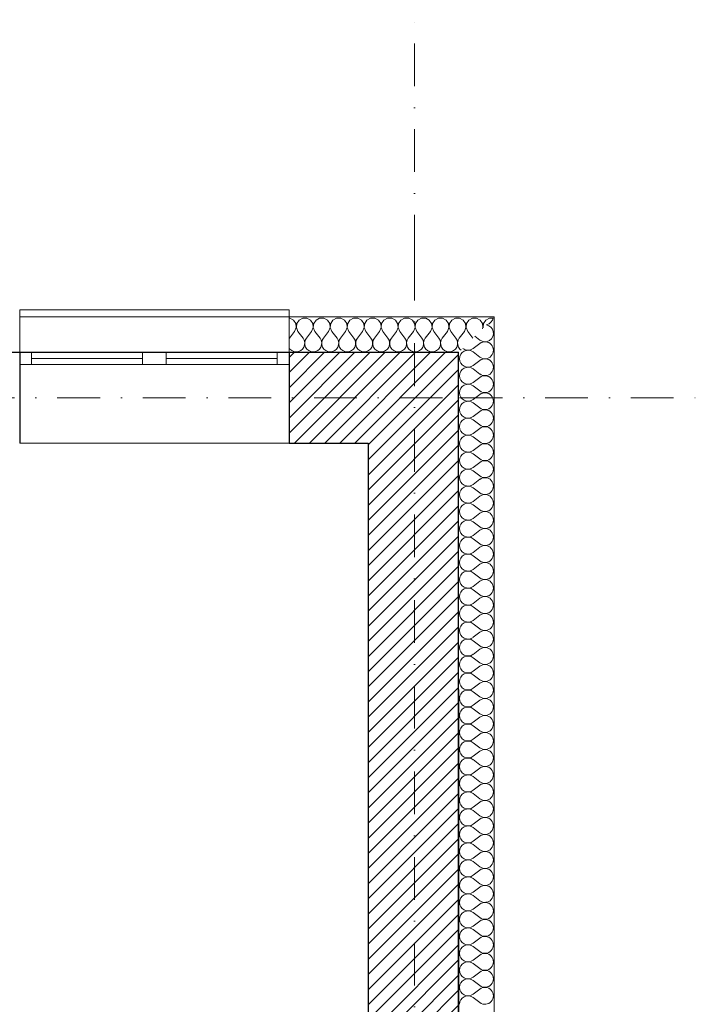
# Model space of a CAD drawing. Header units: millimetres. Extents: x 172139 to 266886, y 98118 to 138225.
# Tile 121 of 123: x 249051 to 251901, y 118786 to 122925. Entities that reach past the tile are written whole.
import ezdxf

# ---------------------------------------------------------------- set-up
doc = ezdxf.new("R2010")
doc.units = ezdxf.units.MM
doc.header["$MEASUREMENT"] = 0
doc.linetypes.add('Kropki i Kreski', pattern=[360, 180, -90, 0, -90])
for name, color, linetype in [('Konstrukcja - Siatki mod', 7, 'Continuous'), ('KR_INW', 7, 'Continuous'), ('NAPIS_SODON', 7, 'Continuous')]:
    doc.layers.add(name, color=color, linetype=linetype)
doc.layers.add('Konstrukcja - Siatki mod_Nr_pióra__48', color=7, linetype='Continuous', lineweight=15, true_color=0xa80f02)
doc.layers.add('KR_INW_Nr_pióra__102', color=7, linetype='Continuous', lineweight=5, true_color=0xcccccc)
for name, color, linetype, lineweight in [('KR_INW_Nr_pióra__101', 252, 'Continuous', 5), ('KR_INW_Nr_pióra__27', 7, 'Continuous', 25), ('KR_INW_Nr_pióra__47', 7, 'Continuous', 15), ('NAPIS_SODON_Nr_pióra__1', 7, 'Continuous', 13), ('Okna ArchiCADa_Nr_pióra__1', 7, 'Continuous', 13)]:
    doc.layers.add(name, color=color, linetype=linetype, lineweight=lineweight)
pattern_1 = [(45, (0, 0), (-31.819804, 31.819804), [])]

# ---------------------------------------------------------------- blocks, each defined once
blk = doc.blocks.new('Strop_1', base_point=(179225, 121523.3))
at = {"layer": 'NAPIS_SODON_Nr_pióra__1', "linetype": 'Continuous', "flags": 128}
blk.add_lwpolyline([(179225, 121523.3), (179225.9, 107003.8), (250898.3, 107008.3), (250897.4, 121527.8)], close=True, dxfattribs=at)
blk = doc.blocks.new('*X214')
at = {"layer": 'KR_INW_Nr_pióra__102', "linetype": 'Continuous'}
for p, q in [((250986.7, 121578.6), (250965.9, 121594.1)), ((250986.7, 121564.3), (250958.1, 121542.9)), ((250986.7, 121507.1), (250958.1, 121528.6)), ((250986.7, 121492.9), (250958.1, 121471.4)), ((250986.7, 121435.7), (250958.1, 121457.1)), ((250986.7, 121421.4), (250958.1, 121400)), ((250986.7, 121364.3), (250958.1, 121385.7)), ((250986.7, 121350), (250958.1, 121328.6)), ((250986.7, 121292.9), (250958.1, 121314.3)), ((250986.7, 121278.6), (250958.1, 121257.1)), ((250986.7, 121221.4), (250958.1, 121242.9)), ((250986.7, 121207.1), (250958.1, 121185.7)), ((250986.7, 121150), (250958.1, 121171.4)), ((250986.7, 121135.7), (250958.1, 121114.3)), ((250986.7, 121078.6), (250958.1, 121100)), ((250986.7, 121064.3), (250958.1, 121042.9)), ((250986.7, 121007.1), (250958.1, 121028.6)), ((250986.7, 120992.9), (250958.1, 120971.4)), ((250986.7, 120935.7), (250958.1, 120957.1)), ((250986.7, 120921.4), (250958.1, 120900)), ((250986.7, 120864.3), (250958.1, 120885.7)), ((250986.7, 120850), (250958.1, 120828.6)), ((250986.7, 120792.9), (250958.1, 120814.3)), ((250986.7, 120778.6), (250958.1, 120757.1)), ((250986.7, 120721.4), (250958.1, 120742.9)), ((250986.7, 120707.1), (250958.1, 120685.7)), ((250986.7, 120650), (250958.1, 120671.4)), ((250986.7, 120635.7), (250958.1, 120614.3)), ((250986.7, 120578.6), (250958.1, 120600)), ((250986.7, 120564.3), (250958.1, 120542.9)), ((250986.7, 120507.1), (250958.1, 120528.6)), ((250986.7, 120492.9), (250958.1, 120471.4)), ((250986.7, 120435.7), (250958.1, 120457.1)), ((250986.7, 120421.4), (250958.1, 120400)), ((250986.7, 120364.3), (250958.1, 120385.7)), ((250986.7, 120350), (250958.1, 120328.6)), ((250986.7, 120292.9), (250958.1, 120314.3)), ((250986.7, 120278.6), (250958.1, 120257.1)), ((250986.7, 120221.4), (250958.1, 120242.9)), ((250986.7, 120207.1), (250958.1, 120185.7)), ((250986.7, 120150), (250958.1, 120171.4)), ((250986.7, 120135.7), (250958.1, 120114.3)), ((250986.7, 120078.6), (250958.1, 120100)), ((250986.7, 120064.3), (250958.1, 120042.9)), ((250986.7, 120007.1), (250958.1, 120028.6)), ((250986.7, 119992.9), (250958.1, 119971.4)), ((250986.7, 119935.7), (250958.1, 119957.1)), ((250986.7, 119921.4), (250958.1, 119900)), ((250986.7, 119864.3), (250958.1, 119885.7)), ((250986.7, 119850), (250958.1, 119828.6)), ((250986.7, 119792.9), (250958.1, 119814.3)), ((250986.7, 119778.6), (250958.1, 119757.1)), ((250986.7, 119721.4), (250958.1, 119742.9)), ((250986.7, 119707.1), (250958.1, 119685.7)), ((250986.7, 119650), (250958.1, 119671.4)), ((250986.7, 119635.7), (250958.1, 119614.3)), ((250986.7, 119578.6), (250958.1, 119600)), ((250986.7, 119564.3), (250958.1, 119542.9)), ((250986.7, 119507.1), (250958.1, 119528.6)), ((250986.7, 119492.9), (250958.1, 119471.4)), ((250986.7, 119435.7), (250958.1, 119457.1)), ((250986.7, 119421.4), (250958.1, 119400)), ((250986.7, 119364.3), (250958.1, 119385.7)), ((250986.7, 119350), (250958.1, 119328.6)), ((250986.7, 119292.9), (250958.1, 119314.3)), ((250986.7, 119278.6), (250958.1, 119257.1)), ((250986.7, 119221.4), (250958.1, 119242.9)), ((250986.7, 119207.1), (250958.1, 119185.7)), ((250986.7, 119150), (250958.1, 119171.4)), ((250986.7, 119135.7), (250958.1, 119114.3)), ((250986.7, 119078.6), (250958.1, 119100)), ((250986.7, 119064.3), (250958.1, 119042.9)), ((250986.7, 119007.1), (250958.1, 119028.6)), ((250986.7, 118992.9), (250958.1, 118971.4)), ((250986.7, 118935.7), (250958.1, 118957.1)), ((250986.7, 118921.4), (250958.1, 118900)), ((250986.7, 118864.3), (250958.1, 118885.7)), ((250986.7, 118850), (250958.1, 118828.6)), ((250986.7, 118792.9), (250958.1, 118814.3))]:
    blk.add_line(p, q, dxfattribs=at)
for centre, start, end in [((251008.1, 121678.6), 281.7992, 348.2008), ((251008.1, 121607.1), 233.1301, 80.2718), ((250936.7, 121571.4), 232.4494, 306.8699), ((251008.1, 121535.7), 233.1301, 126.8699), ((250936.7, 121500), 53.1301, 180), ((250936.7, 121500), 180, 306.8699), ((251008.1, 121464.3), 233.1301, 126.8699), ((250936.7, 121428.6), 53.1301, 180), ((250936.7, 121428.6), 180, 306.8699), ((251008.1, 121392.9), 233.1301, 126.8699), ((250936.7, 121357.1), 53.1301, 180), ((250936.7, 121357.1), 180, 306.8699), ((251008.1, 121321.4), 233.1301, 126.8699), ((250936.7, 121285.7), 53.1301, 180), ((250936.7, 121285.7), 180, 306.8699), ((250936.7, 121214.3), 53.1301, 180), ((251008.1, 121250), 233.1301, 126.8699), ((250936.7, 121214.3), 180, 306.8699), ((251008.1, 121178.6), 233.1301, 126.8699), ((250936.7, 121142.9), 53.1301, 180), ((250936.7, 121142.9), 180, 306.8699), ((251008.1, 121107.1), 233.1301, 126.8699), ((250936.7, 121071.4), 53.1301, 180), ((250936.7, 121071.4), 180, 306.8699), ((251008.1, 121035.7), 233.1301, 126.8699), ((250936.7, 121000), 53.1301, 180), ((250936.7, 121000), 180, 306.8699), ((250936.7, 120928.6), 53.1301, 180), ((251008.1, 120964.3), 233.1301, 126.8699), ((250936.7, 120928.6), 180, 306.8699), ((251008.1, 120892.9), 233.1301, 126.8699), ((250936.7, 120857.1), 53.1301, 180), ((250936.7, 120857.1), 180, 306.8699), ((251008.1, 120821.4), 233.1301, 126.8699), ((250936.7, 120785.7), 53.1301, 180), ((250936.7, 120785.7), 180, 306.8699), ((251008.1, 120750), 233.1301, 126.8699), ((250936.7, 120714.3), 53.1301, 180), ((250936.7, 120714.3), 180, 306.8699), ((251008.1, 120678.6), 233.1301, 126.8699), ((250936.7, 120642.9), 53.1301, 180), ((250936.7, 120642.9), 180, 306.8699), ((251008.1, 120607.1), 233.1301, 126.8699), ((250936.7, 120571.4), 53.1301, 180), ((250936.7, 120571.4), 180, 306.8699), ((251008.1, 120535.7), 233.1301, 126.8699), ((250936.7, 120500), 53.1301, 180), ((250936.7, 120500), 180, 306.8699), ((250936.7, 120428.6), 53.1301, 180), ((251008.1, 120464.3), 233.1301, 126.8699), ((250936.7, 120428.6), 180, 306.8699), ((251008.1, 120392.9), 233.1301, 126.8699), ((250936.7, 120357.1), 53.1301, 180), ((250936.7, 120357.1), 180, 306.8699), ((251008.1, 120321.4), 233.1301, 126.8699), ((250936.7, 120285.7), 53.1301, 180), ((250936.7, 120285.7), 180, 306.8699), ((251008.1, 120250), 233.1301, 126.8699), ((250936.7, 120214.3), 53.1301, 180), ((250936.7, 120214.3), 180, 306.8699), ((250936.7, 120142.9), 53.1301, 180), ((251008.1, 120178.6), 233.1301, 126.8699), ((250936.7, 120142.9), 180, 306.8699), ((251008.1, 120107.1), 233.1301, 126.8699), ((250936.7, 120071.4), 53.1301, 180), ((250936.7, 120071.4), 180, 306.8699), ((251008.1, 120035.7), 233.1301, 126.8699), ((250936.7, 120000), 53.1301, 180), ((250936.7, 120000), 180, 306.8699), ((251008.1, 119964.3), 233.1301, 126.8699), ((250936.7, 119928.6), 53.1301, 180), ((250936.7, 119928.6), 180, 306.8699), ((251008.1, 119892.9), 233.1301, 126.8699), ((250936.7, 119857.1), 53.1301, 180), ((250936.7, 119857.1), 180, 306.8699), ((251008.1, 119821.4), 233.1301, 126.8699), ((250936.7, 119785.7), 53.1301, 180), ((250936.7, 119785.7), 180, 306.8699), ((251008.1, 119750), 233.1301, 126.8699), ((250936.7, 119714.3), 53.1301, 180), ((250936.7, 119714.3), 180, 306.8699), ((250936.7, 119642.9), 53.1301, 180), ((251008.1, 119678.6), 233.1301, 126.8699), ((250936.7, 119642.9), 180, 306.8699), ((251008.1, 119607.1), 233.1301, 126.8699), ((250936.7, 119571.4), 53.1301, 180), ((250936.7, 119571.4), 180, 306.8699), ((251008.1, 119535.7), 233.1301, 126.8699), ((250936.7, 119500), 53.1301, 180), ((250936.7, 119500), 180, 306.8699), ((251008.1, 119464.3), 233.1301, 126.8699), ((250936.7, 119428.6), 53.1301, 180), ((250936.7, 119428.6), 180, 306.8699), ((251008.1, 119392.9), 233.1301, 126.8699), ((250936.7, 119357.1), 53.1301, 180), ((250936.7, 119357.1), 180, 306.8699), ((251008.1, 119321.4), 233.1301, 126.8699), ((250936.7, 119285.7), 53.1301, 180), ((250936.7, 119285.7), 180, 306.8699), ((251008.1, 119250), 233.1301, 126.8699), ((250936.7, 119214.3), 53.1301, 180), ((250936.7, 119214.3), 180, 306.8699), ((251008.1, 119178.6), 233.1301, 126.8699), ((250936.7, 119142.9), 53.1301, 180), ((250936.7, 119142.9), 180, 306.8699), ((251008.1, 119107.1), 233.1301, 126.8699), ((250936.7, 119071.4), 53.1301, 180), ((250936.7, 119071.4), 180, 306.8699), ((251008.1, 119035.7), 233.1301, 126.8699), ((250936.7, 119000), 53.1301, 180), ((250936.7, 119000), 180, 306.8699), ((251008.1, 118964.3), 233.1301, 126.8699), ((250936.7, 118928.6), 53.1301, 180), ((250936.7, 118928.6), 180, 306.8699), ((250936.7, 118857.1), 53.1301, 180), ((251008.1, 118892.9), 233.1301, 126.8699), ((250936.7, 118857.1), 180, 306.8699), ((251008.1, 118821.4), 233.1301, 126.8699), ((250936.7, 118785.7), 53.1301, 180)]:
    blk.add_arc(centre, 35.7, start, end, dxfattribs=at)
blk = doc.blocks.new('Ściana_4', base_point=(251047.4, 121675.6))
at = {"layer": 'KR_INW_Nr_pióra__101', "linetype": 'Continuous'}
h = blk.add_hatch(dxfattribs=at)
h.set_pattern_fill('Cegła_licówka', color=256, style=0, pattern_type=2)
h.set_pattern_definition(pattern_1)
h.paths.add_polyline_path([(250897.4, 107005.1), (250897.4, 121525.6), (250517.4, 121145.6), (250517.4, 107385.1)])
at = {"layer": 'KR_INW_Nr_pióra__27', "linetype": 'Continuous'}
blk.add_line((250897.4, 107005.1), (250897.4, 121525.6), dxfattribs=at)
at = {"layer": 'KR_INW_Nr_pióra__27', "linetype": 'Continuous', "flags": 128}
blk.add_lwpolyline([(250517.4, 121145.6), (250517.4, 115577.2)], dxfattribs=at)
at = {"layer": 'KR_INW_Nr_pióra__47', "linetype": 'Continuous', "flags": 128}
blk.add_lwpolyline([(251047.4, 106855.1), (251047.4, 121675.6)], dxfattribs=at)
at = {"layer": 'KR_INW'}
blk.add_blockref('*X214', (0, 0), dxfattribs=at)
blk = doc.blocks.new('*X249')
at = {"layer": 'KR_INW_Nr_pióra__102', "linetype": 'Continuous'}
for p, q in [((250187.3, 121670.9), (250184.4, 121670.9)), ((250202.6, 121662.7), (250187.3, 121670.9)), ((250241.3, 121670.9), (250226, 121662.7)), ((250258.7, 121670.9), (250241.3, 121670.9)), ((250274, 121662.7), (250258.7, 121670.9)), ((250312.7, 121670.9), (250297.4, 121662.7)), ((250330.1, 121670.9), (250312.7, 121670.9)), ((250345.5, 121662.7), (250330.1, 121670.9)), ((250384.2, 121670.9), (250368.8, 121662.7)), ((250401.6, 121670.9), (250384.2, 121670.9)), ((250416.9, 121662.7), (250401.6, 121670.9)), ((250455.6, 121670.9), (250440.3, 121662.7)), ((250473, 121670.9), (250455.6, 121670.9)), ((250488.3, 121662.7), (250473, 121670.9)), ((250527, 121670.9), (250511.7, 121662.7)), ((250544.4, 121670.9), (250527, 121670.9)), ((250559.7, 121662.7), (250544.4, 121670.9)), ((250598.4, 121670.9), (250583.1, 121662.7)), ((250615.8, 121670.9), (250598.4, 121670.9)), ((250631.2, 121662.7), (250615.8, 121670.9)), ((250669.9, 121670.9), (250654.5, 121662.7)), ((250687.3, 121670.9), (250669.9, 121670.9)), ((250702.6, 121662.7), (250687.3, 121670.9)), ((250741.3, 121670.9), (250726, 121662.7)), ((250758.7, 121670.9), (250741.3, 121670.9)), ((250774, 121662.7), (250758.7, 121670.9)), ((250812.7, 121670.9), (250797.4, 121662.7)), ((250830.1, 121670.9), (250812.7, 121670.9)), ((250845.5, 121662.7), (250830.1, 121670.9)), ((250884.2, 121670.9), (250868.8, 121662.7)), ((250901.6, 121670.9), (250884.2, 121670.9)), ((250916.9, 121662.7), (250901.6, 121670.9)), ((250955.6, 121670.9), (250940.3, 121662.7)), ((250973, 121670.9), (250955.6, 121670.9)), ((250988.3, 121662.7), (250973, 121670.9)), ((251027, 121670.9), (251011.7, 121662.7)), ((251042.7, 121670.9), (251027, 121670.9)), ((250212.2, 121648.2), (250202.6, 121662.7)), ((250207.1, 121614.9), (250213.9, 121630.9)), ((250213.9, 121630.9), (250212.2, 121648.2)), ((250216.3, 121648.2), (250214.7, 121630.9)), ((250214.7, 121630.9), (250221.4, 121614.9)), ((250226, 121662.7), (250216.3, 121648.2)), ((250283.7, 121648.2), (250274, 121662.7)), ((250278.6, 121614.9), (250285.3, 121630.9)), ((250285.3, 121630.9), (250283.7, 121648.2)), ((250287.8, 121648.2), (250286.1, 121630.9)), ((250286.1, 121630.9), (250292.9, 121614.9)), ((250297.4, 121662.7), (250287.8, 121648.2)), ((250355.1, 121648.2), (250345.5, 121662.7)), ((250350, 121614.9), (250356.7, 121630.9)), ((250356.7, 121630.9), (250355.1, 121648.2)), ((250359.2, 121648.2), (250357.6, 121630.9)), ((250357.6, 121630.9), (250364.3, 121614.9)), ((250368.8, 121662.7), (250359.2, 121648.2)), ((250426.5, 121648.2), (250416.9, 121662.7)), ((250421.4, 121614.9), (250428.2, 121630.9)), ((250428.2, 121630.9), (250426.5, 121648.2)), ((250430.6, 121648.2), (250429, 121630.9)), ((250429, 121630.9), (250435.7, 121614.9)), ((250440.3, 121662.7), (250430.6, 121648.2)), ((250497.9, 121648.2), (250488.3, 121662.7)), ((250492.9, 121614.9), (250499.6, 121630.9)), ((250499.6, 121630.9), (250497.9, 121648.2)), ((250502.1, 121648.2), (250500.4, 121630.9)), ((250500.4, 121630.9), (250507.1, 121614.9)), ((250511.7, 121662.7), (250502.1, 121648.2)), ((250569.4, 121648.2), (250559.7, 121662.7)), ((250564.3, 121614.9), (250571, 121630.9)), ((250571, 121630.9), (250569.4, 121648.2)), ((250573.5, 121648.2), (250571.8, 121630.9)), ((250571.8, 121630.9), (250578.6, 121614.9)), ((250583.1, 121662.7), (250573.5, 121648.2)), ((250640.8, 121648.2), (250631.2, 121662.7)), ((250635.7, 121614.9), (250642.4, 121630.9)), ((250642.4, 121630.9), (250640.8, 121648.2)), ((250644.9, 121648.2), (250643.3, 121630.9)), ((250643.3, 121630.9), (250650, 121614.9)), ((250654.5, 121662.7), (250644.9, 121648.2)), ((250712.2, 121648.2), (250702.6, 121662.7)), ((250707.1, 121614.9), (250713.9, 121630.9)), ((250713.9, 121630.9), (250712.2, 121648.2)), ((250716.3, 121648.2), (250714.7, 121630.9)), ((250714.7, 121630.9), (250721.4, 121614.9)), ((250726, 121662.7), (250716.3, 121648.2)), ((250783.7, 121648.2), (250774, 121662.7)), ((250778.6, 121614.9), (250785.3, 121630.9)), ((250785.3, 121630.9), (250783.7, 121648.2)), ((250787.8, 121648.2), (250786.1, 121630.9)), ((250786.1, 121630.9), (250792.9, 121614.9)), ((250797.4, 121662.7), (250787.8, 121648.2)), ((250855.1, 121648.2), (250845.5, 121662.7)), ((250850, 121614.9), (250856.7, 121630.9)), ((250856.7, 121630.9), (250855.1, 121648.2)), ((250859.2, 121648.2), (250857.6, 121630.9)), ((250857.6, 121630.9), (250864.3, 121614.9)), ((250868.8, 121662.7), (250859.2, 121648.2)), ((250926.5, 121648.2), (250916.9, 121662.7)), ((250921.4, 121614.9), (250928.2, 121630.9)), ((250928.2, 121630.9), (250926.5, 121648.2)), ((250930.6, 121648.2), (250929, 121630.9)), ((250929, 121630.9), (250935.7, 121614.9)), ((250940.3, 121662.7), (250930.6, 121648.2)), ((250997.9, 121648.2), (250988.3, 121662.7)), ((250997.3, 121625.6), (250999.6, 121630.9)), ((250999.6, 121630.9), (250997.9, 121648.2)), ((251002.1, 121648.2), (251000.4, 121630.9)), ((251000.4, 121630.9), (251001.1, 121629.3)), ((251011.7, 121662.7), (251002.1, 121648.2)), ((250185.7, 121586.3), (250184.4, 121583.9)), ((250207.1, 121614.9), (250185.7, 121586.3)), ((250221.4, 121614.9), (250242.9, 121586.3)), ((250247.6, 121577.7), (250242.9, 121586.3)), ((250257.1, 121586.3), (250252.4, 121577.7)), ((250278.6, 121614.9), (250257.1, 121586.3)), ((250292.9, 121614.9), (250314.3, 121586.3)), ((250319.1, 121577.7), (250314.3, 121586.3)), ((250328.6, 121586.3), (250323.8, 121577.7)), ((250350, 121614.9), (250328.6, 121586.3)), ((250364.3, 121614.9), (250385.7, 121586.3)), ((250390.5, 121577.7), (250385.7, 121586.3)), ((250400, 121586.3), (250395.2, 121577.7)), ((250421.4, 121614.9), (250400, 121586.3)), ((250435.7, 121614.9), (250457.1, 121586.3)), ((250461.9, 121577.7), (250457.1, 121586.3)), ((250471.4, 121586.3), (250466.7, 121577.7)), ((250492.9, 121614.9), (250471.4, 121586.3)), ((250507.1, 121614.9), (250528.6, 121586.3)), ((250533.3, 121577.7), (250528.6, 121586.3)), ((250542.9, 121586.3), (250538.1, 121577.7)), ((250564.3, 121614.9), (250542.9, 121586.3)), ((250578.6, 121614.9), (250600, 121586.3)), ((250604.8, 121577.7), (250600, 121586.3)), ((250614.3, 121586.3), (250609.5, 121577.7)), ((250635.7, 121614.9), (250614.3, 121586.3)), ((250650, 121614.9), (250671.4, 121586.3)), ((250676.2, 121577.7), (250671.4, 121586.3)), ((250685.7, 121586.3), (250680.9, 121577.7)), ((250707.1, 121614.9), (250685.7, 121586.3)), ((250721.4, 121614.9), (250742.9, 121586.3)), ((250747.6, 121577.7), (250742.9, 121586.3)), ((250757.1, 121586.3), (250752.4, 121577.7)), ((250778.6, 121614.9), (250757.1, 121586.3)), ((250792.9, 121614.9), (250814.3, 121586.3)), ((250819.1, 121577.7), (250814.3, 121586.3)), ((250828.6, 121586.3), (250823.8, 121577.7)), ((250850, 121614.9), (250828.6, 121586.3)), ((250864.3, 121614.9), (250885.7, 121586.3)), ((250890.5, 121577.7), (250885.7, 121586.3)), ((250900, 121586.3), (250895.2, 121577.7)), ((250921.4, 121614.9), (250900, 121586.3)), ((250935.7, 121614.9), (250957.1, 121586.3)), ((250957.5, 121585.7), (250957.1, 121586.3)), ((250184.4, 121545.9), (250187.9, 121540.8)), ((250187.9, 121540.8), (250195.5, 121534.5)), ((250233.1, 121534.5), (250240.6, 121540.8)), ((250240.6, 121540.8), (250246.2, 121548.9)), ((250246.2, 121548.9), (250249.4, 121558.2)), ((250249.9, 121568.1), (250247.6, 121577.7)), ((250249.4, 121558.2), (250249.9, 121568.1)), ((250252.4, 121577.7), (250250.1, 121568.1)), ((250250.1, 121568.1), (250250.6, 121558.2)), ((250250.6, 121558.2), (250253.8, 121548.9)), ((250253.8, 121548.9), (250259.4, 121540.8)), ((250259.4, 121540.8), (250266.9, 121534.5)), ((250304.5, 121534.5), (250312.1, 121540.8)), ((250312.1, 121540.8), (250317.7, 121548.9)), ((250317.7, 121548.9), (250320.8, 121558.2)), ((250321.3, 121568.1), (250319.1, 121577.7)), ((250320.8, 121558.2), (250321.3, 121568.1)), ((250323.8, 121577.7), (250321.6, 121568.1)), ((250321.6, 121568.1), (250322.1, 121558.2)), ((250322.1, 121558.2), (250325.2, 121548.9)), ((250325.2, 121548.9), (250330.8, 121540.8)), ((250330.8, 121540.8), (250338.4, 121534.5)), ((250375.9, 121534.5), (250383.5, 121540.8)), ((250383.5, 121540.8), (250389.1, 121548.9)), ((250389.1, 121548.9), (250392.2, 121558.2)), ((250392.7, 121568.1), (250390.5, 121577.7)), ((250392.2, 121558.2), (250392.7, 121568.1)), ((250395.2, 121577.7), (250393, 121568.1)), ((250393, 121568.1), (250393.5, 121558.2)), ((250393.5, 121558.2), (250396.6, 121548.9)), ((250396.6, 121548.9), (250402.2, 121540.8)), ((250402.2, 121540.8), (250409.8, 121534.5)), ((250447.3, 121534.5), (250454.9, 121540.8)), ((250454.9, 121540.8), (250460.5, 121548.9)), ((250460.5, 121548.9), (250463.7, 121558.2)), ((250464.1, 121568.1), (250461.9, 121577.7)), ((250463.7, 121558.2), (250464.1, 121568.1)), ((250466.7, 121577.7), (250464.4, 121568.1)), ((250464.4, 121568.1), (250464.9, 121558.2)), ((250464.9, 121558.2), (250468.1, 121548.9)), ((250468.1, 121548.9), (250473.6, 121540.8)), ((250473.6, 121540.8), (250481.2, 121534.5)), ((250518.8, 121534.5), (250526.4, 121540.8)), ((250526.4, 121540.8), (250531.9, 121548.9)), ((250531.9, 121548.9), (250535.1, 121558.2)), ((250535.6, 121568.1), (250533.3, 121577.7)), ((250535.1, 121558.2), (250535.6, 121568.1)), ((250538.1, 121577.7), (250535.9, 121568.1)), ((250535.9, 121568.1), (250536.3, 121558.2)), ((250536.3, 121558.2), (250539.5, 121548.9)), ((250539.5, 121548.9), (250545.1, 121540.8)), ((250545.1, 121540.8), (250552.7, 121534.5)), ((250590.2, 121534.5), (250597.8, 121540.8)), ((250597.8, 121540.8), (250603.4, 121548.9)), ((250603.4, 121548.9), (250606.5, 121558.2)), ((250607, 121568.1), (250604.8, 121577.7)), ((250606.5, 121558.2), (250607, 121568.1)), ((250609.5, 121577.7), (250607.3, 121568.1)), ((250607.3, 121568.1), (250607.8, 121558.2)), ((250607.8, 121558.2), (250610.9, 121548.9)), ((250610.9, 121548.9), (250616.5, 121540.8)), ((250616.5, 121540.8), (250624.1, 121534.5)), ((250661.6, 121534.5), (250669.2, 121540.8)), ((250669.2, 121540.8), (250674.8, 121548.9)), ((250674.8, 121548.9), (250677.9, 121558.2)), ((250678.4, 121568.1), (250676.2, 121577.7)), ((250677.9, 121558.2), (250678.4, 121568.1)), ((250680.9, 121577.7), (250678.7, 121568.1)), ((250678.7, 121568.1), (250679.2, 121558.2)), ((250679.2, 121558.2), (250682.3, 121548.9)), ((250682.3, 121548.9), (250687.9, 121540.8)), ((250687.9, 121540.8), (250695.5, 121534.5)), ((250733.1, 121534.5), (250740.6, 121540.8)), ((250740.6, 121540.8), (250746.2, 121548.9)), ((250746.2, 121548.9), (250749.4, 121558.2)), ((250749.9, 121568.1), (250747.6, 121577.7)), ((250749.4, 121558.2), (250749.9, 121568.1)), ((250752.4, 121577.7), (250750.1, 121568.1)), ((250750.1, 121568.1), (250750.6, 121558.2)), ((250750.6, 121558.2), (250753.8, 121548.9)), ((250753.8, 121548.9), (250759.4, 121540.8)), ((250759.4, 121540.8), (250766.9, 121534.5)), ((250804.5, 121534.5), (250812.1, 121540.8)), ((250812.1, 121540.8), (250817.7, 121548.9)), ((250817.7, 121548.9), (250820.8, 121558.2)), ((250821.3, 121568.1), (250819.1, 121577.7)), ((250820.8, 121558.2), (250821.3, 121568.1)), ((250823.8, 121577.7), (250821.6, 121568.1)), ((250821.6, 121568.1), (250822.1, 121558.2)), ((250822.1, 121558.2), (250825.2, 121548.9)), ((250825.2, 121548.9), (250830.8, 121540.8)), ((250830.8, 121540.8), (250838.4, 121534.5)), ((250875.9, 121534.5), (250883.5, 121540.8)), ((250883.5, 121540.8), (250889.1, 121548.9)), ((250889.1, 121548.9), (250892.2, 121558.2)), ((250892.7, 121568.1), (250890.5, 121577.7)), ((250892.2, 121558.2), (250892.7, 121568.1)), ((250895.2, 121577.7), (250893, 121568.1)), ((250893, 121568.1), (250893.5, 121558.2)), ((250893.5, 121558.2), (250896.6, 121548.9)), ((250896.6, 121548.9), (250902.2, 121540.8)), ((250902.2, 121540.8), (250907.9, 121536.1)), ((250195.5, 121534.5), (250204.5, 121530.5)), ((250204.5, 121530.5), (250214.3, 121529.2)), ((250214.3, 121529.2), (250224, 121530.5)), ((250224, 121530.5), (250233.1, 121534.5)), ((250266.9, 121534.5), (250276, 121530.5)), ((250276, 121530.5), (250285.7, 121529.2)), ((250285.7, 121529.2), (250295.5, 121530.5)), ((250295.5, 121530.5), (250304.5, 121534.5)), ((250338.4, 121534.5), (250347.4, 121530.5)), ((250347.4, 121530.5), (250357.1, 121529.2)), ((250357.1, 121529.2), (250366.9, 121530.5)), ((250366.9, 121530.5), (250375.9, 121534.5)), ((250409.8, 121534.5), (250418.8, 121530.5)), ((250418.8, 121530.5), (250428.6, 121529.2)), ((250428.6, 121529.2), (250438.3, 121530.5)), ((250438.3, 121530.5), (250447.3, 121534.5)), ((250481.2, 121534.5), (250490.2, 121530.5)), ((250490.2, 121530.5), (250500, 121529.2)), ((250500, 121529.2), (250509.8, 121530.5)), ((250509.8, 121530.5), (250518.8, 121534.5)), ((250552.7, 121534.5), (250561.7, 121530.5)), ((250561.7, 121530.5), (250571.4, 121529.2)), ((250571.4, 121529.2), (250581.2, 121530.5)), ((250581.2, 121530.5), (250590.2, 121534.5)), ((250624.1, 121534.5), (250633.1, 121530.5)), ((250633.1, 121530.5), (250642.9, 121529.2)), ((250642.9, 121529.2), (250652.6, 121530.5)), ((250652.6, 121530.5), (250661.6, 121534.5)), ((250695.5, 121534.5), (250704.5, 121530.5)), ((250704.5, 121530.5), (250714.3, 121529.2)), ((250714.3, 121529.2), (250724, 121530.5)), ((250724, 121530.5), (250733.1, 121534.5)), ((250766.9, 121534.5), (250776, 121530.5)), ((250776, 121530.5), (250785.7, 121529.2)), ((250785.7, 121529.2), (250795.5, 121530.5)), ((250795.5, 121530.5), (250804.5, 121534.5)), ((250838.4, 121534.5), (250847.4, 121530.5)), ((250847.4, 121530.5), (250857.1, 121529.2)), ((250857.1, 121529.2), (250866.9, 121530.5)), ((250866.9, 121530.5), (250875.9, 121534.5))]:
    blk.add_line(p, q, dxfattribs=at)
blk = doc.blocks.new('Okno podwójne 19_2')
at = {"layer": 'Okna ArchiCADa_Nr_pióra__1', "linetype": 'Continuous'}
for p, q in [((-566.75, 330), (566.75, 330)), ((-566.75, 0), (-516.75, 0)), ((-566.75, -50), (-566.75, 0)), ((-516.75, 0), (-516.75, -50)), ((-516.75, 0), (-50, 0)), ((-50, -50), (-50, 0)), ((-50, 0), (0, 0)), ((0, 0), (50, 0)), ((50, 0), (50, -50)), ((50, 0), (516.75, 0)), ((516.75, -50), (516.75, 0)), ((516.75, 0), (566.75, 0)), ((566.75, -50), (566.75, 0)), ((-516.75, -25), (-50, -25)), ((50, -25), (516.75, -25)), ((-516.75, -50), (-566.75, -50)), ((-50, -50), (-516.75, -50)), ((0, -50), (-50, -50)), ((50, -50), (0, -50)), ((516.75, -50), (50, -50)), ((566.75, -50), (516.75, -50)), ((-566.75, -200), (566.75, -200)), ((-566.75, -200), (-566.75, -230)), ((566.75, -230), (566.75, -200)), ((-566.75, -230), (566.75, -230))]:
    blk.add_line(p, q, dxfattribs=at)
blk = doc.blocks.new('Ściana_22', base_point=(231153.4, 121675.6))
at = {"layer": 'KR_INW_Nr_pióra__101', "linetype": 'Continuous'}
h = blk.add_hatch(dxfattribs=at)
h.set_pattern_fill('Cegła_licówka', color=256, style=0, pattern_type=2)
h.set_pattern_definition(pattern_1)
h.paths.add_polyline_path([(250184.4, 121475.6), (250184.4, 121145.6), (250517.4, 121145.6), (250897.4, 121525.6), (250184.4, 121525.6)])
at = {"layer": 'KR_INW_Nr_pióra__27', "linetype": 'Continuous'}
for p, q in [((249050.9, 121525.6), (248813.4, 121525.6)), ((249050.9, 121525.6), (249050.9, 121475.6)), ((250897.4, 121525.6), (250184.4, 121525.6)), ((250184.4, 121525.6), (250184.4, 121475.6)), ((249050.9, 121475.6), (249050.9, 121145.6)), ((250184.4, 121475.6), (250184.4, 121145.6))]:
    blk.add_line(p, q, dxfattribs=at)
at = {"layer": 'KR_INW_Nr_pióra__27', "linetype": 'Continuous', "flags": 128}
blk.add_lwpolyline([(250184.4, 121145.6), (250517.4, 121145.6)], dxfattribs=at)
at = {"layer": 'KR_INW_Nr_pióra__47', "linetype": 'Continuous'}
for p, q in [((249050.9, 121675.6), (249050.9, 121525.6)), ((250184.4, 121675.6), (250184.4, 121525.6))]:
    blk.add_line(p, q, dxfattribs=at)
at = {"layer": 'KR_INW_Nr_pióra__47', "linetype": 'Continuous', "flags": 128}
blk.add_lwpolyline([(251047.4, 121675.6), (250184.4, 121675.6)], dxfattribs=at)
at = {"layer": 'KR_INW'}
blk.add_blockref('*X249', (0, 0), dxfattribs=at)
at = {"layer": 'Okna ArchiCADa_Nr_pióra__1', "linetype": 'Continuous', "xscale": -1, "zscale": 1000, "rotation": 180}
blk.add_blockref('Okno podwójne 19_2', (249617.7, 121475.6), dxfattribs=at)
blk = doc.blocks.new('Standardowy znacznik siatki_2')
at = {"layer": 'Konstrukcja - Siatki mod_Nr_pióra__48', "linetype": 'Kropki i Kreski'}
for q in [(0, 0), (16187.8, 0)]:
    blk.add_line((1000, 0), q, dxfattribs=at)
blk = doc.blocks.new('Standardowy znacznik siatki_10')
at = {"layer": 'Konstrukcja - Siatki mod_Nr_pióra__48', "linetype": 'Kropki i Kreski'}
for p, q in [((1000, 0), (72912, 0)), ((72912, 0), (73912, 0))]:
    blk.add_line(p, q, dxfattribs=at)

msp = doc.modelspace()

# ---------------------------------------------------------------- block references
at = {"layer": 'Konstrukcja - Siatki mod', "color": 8, "linetype": 'Continuous', "lineweight": 13, "zscale": 1000, "rotation": 270}
msp.add_blockref('Standardowy znacznik siatki_2', (250711.3, 122925.3), dxfattribs=at)
at = {"layer": 'Konstrukcja - Siatki mod', "color": 8, "linetype": 'Continuous', "lineweight": 13, "zscale": 1000}
msp.add_blockref('Standardowy znacznik siatki_10', (177989.3, 121335.6), dxfattribs=at)
at = {"layer": 'KR_INW'}
for name, p in [('Ściana_22', (231153.4, 121675.6)), ('Ściana_4', (251047.4, 121675.6))]:
    msp.add_blockref(name, p, dxfattribs=at)
at = {"layer": 'NAPIS_SODON', "linetype": 'Continuous'}
msp.add_blockref('Strop_1', (179225, 121523.3), dxfattribs=at)

doc.saveas('drawing.dxf')
